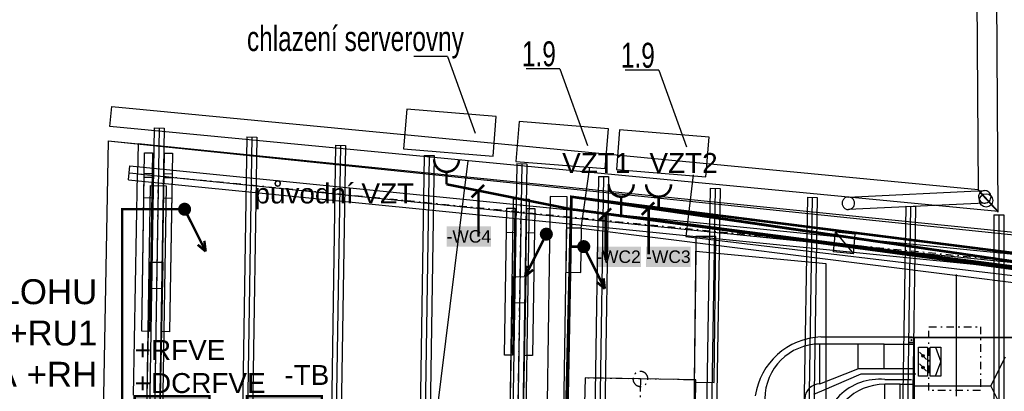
# Model space of a CAD drawing. Extents: x -12025 to 39812, y -28775 to 12.
# Tile 5 of 11: x 10848 to 20714, y -13826 to -10100. Entities that reach past the tile are written whole.
import ezdxf
from ezdxf.enums import TextEntityAlignment as Align

# ---------------------------------------------------------------- set-up
doc = ezdxf.new("R2010")
doc.units = 0
doc.header["$MEASUREMENT"] = 0
for name, pattern in [('Telekomunikacni vodic', [9.25, 3, -0.75, 3, -0.75, 0.125, -0.75, 0.125, -0.75]), ('Čerchovaná M', [225, 125, -42.5, 15, -42.5]), ('Čerchovaná S', [175, 75, -42.5, 15, -42.5])]:
    doc.linetypes.add(name, pattern=pattern)
for name, color, linetype in [('0 (Pozadí)', 254, 'Continuous'), ('OÚ Dukovany FVE', 38, 'Continuous'), ('OÚ Dukovany internet + tv + data', 192, 'Continuous'), ('OÚ Dukovany půdorys podklad půda', 7, 'Continuous'), ('OÚ Dukovany půdorys podklad půda staré umístění VZT', 7, 'Continuous'), ('OÚ Dukovany zásuvky', 92, 'Continuous'), ('Zakladni', 7, 'Continuous')]:
    doc.layers.add(name, color=color, linetype=linetype)
doc.styles.add('Arial', font='txt')
doc.styles.add('Arial_B', font='txt')

# ---------------------------------------------------------------- blocks, each defined once
blk = doc.blocks.new('Zásuvka (2)')
at = {"color": 0, "linetype": 'Continuous', "const_width": 25}
for points in [[(0, -125, -0.414214), (-125, 0)], [(125, 0, -0.414214), (0, -125)]]:
    blk.add_lwpolyline(points, format="xyb", dxfattribs=at)
blk.add_lwpolyline([(0, -250), (0, -125)], dxfattribs=at)
at = {"color": 0, "linetype": 'Continuous', "style": 'Arial'}
blk.add_text('VZT1', height=200, dxfattribs=at).set_placement((-250, 113.5), align=Align.CENTER)
blk = doc.blocks.new('Zásuvka (4)')
at = {"color": 0, "linetype": 'Continuous', "const_width": 25}
for points in [[(0, -125, -0.414214), (-125, 0)], [(125, 0, -0.414214), (0, -125)]]:
    blk.add_lwpolyline(points, format="xyb", dxfattribs=at)
blk.add_lwpolyline([(0, -250), (0, -125)], dxfattribs=at)
at = {"color": 0, "linetype": 'Continuous', "style": 'Arial'}
blk.add_text('původní VZT', height=200, dxfattribs=at).set_placement((-1125, -441.9), align=Align.CENTER)
blk = doc.blocks.new('Zásuvka (5)')
at = {"color": 0, "linetype": 'Continuous', "const_width": 25}
for points in [[(0, -125, -0.414214), (-125, 0)], [(125, 0, -0.414214), (0, -125)]]:
    blk.add_lwpolyline(points, format="xyb", dxfattribs=at)
blk.add_lwpolyline([(0, -250), (0, -125)], dxfattribs=at)
at = {"color": 0, "linetype": 'Continuous', "style": 'Arial'}
blk.add_text('VZT2', height=200, dxfattribs=at).set_placement((250, 113.5), align=Align.CENTER)
blk = doc.blocks.new('Rozvadeč (4)')
at = {"color": 0, "linetype": 'Continuous', "const_width": 25}
for points in [[(0, 0), (750, 0), (750, -250), (0, -250)], [(97.2, -93.8), (666.7, -93.8), (666.7, -156.2), (97.2, -156.2)]]:
    blk.add_lwpolyline(points, close=True, dxfattribs=at)
at = {"color": 0, "linetype": 'Continuous'}
blk.add_solid([(97.2, -93.8), (666.7, -93.8), (97.2, -156.2), (666.7, -156.2)], dxfattribs=at)
at = {"layer": '0 (Pozadí)', "linetype": 'Continuous'}
blk.add_solid([(0, 0), (750, 0), (0, -250), (750, -250)], dxfattribs=at)
at = {"color": 0, "linetype": 'Continuous', "style": 'Arial'}
blk.add_text('-TB', height=200, dxfattribs=at).set_placement((375, 113.5))
blk = doc.blocks.new('Stoupací vedení směrem nahoru (3)')
at = {"color": 0, "linetype": 'Continuous'}
for points, const_width in [([(0, 52.8, 0.414214), (-52.8, 0)], 25), ([(-52.8, 0, 0.414214), (0, -52.8)], 25), ([(0, 26.4, 0.414214), (-26.4, 0)], 52.8), ([(-26.4, 0, 0.414214), (0, -26.4)], 52.8), ([(26.4, 0, 0.414214), (0, 26.4)], 52.8), ([(0, -26.4, 0.414214), (26.4, 0)], 52.8), ([(52.8, 0, 0.414214), (0, 52.8)], 25), ([(0, -52.8, 0.414214), (52.8, 0)], 25)]:
    blk.add_lwpolyline(points, format="xyb", dxfattribs=dict(at, const_width=const_width))
at = {"color": 0, "linetype": 'Continuous', "const_width": 25}
for points in [[(211.1, -422.2), (0, 0)], [(211.1, -422.2), (131.9, -356.3)], [(211.1, -422.2), (197.9, -316.7)]]:
    blk.add_lwpolyline(points, dxfattribs=at)
blk = doc.blocks.new('Stoupací vedení směrem nahoru (2)')
at = {"color": 0, "linetype": 'Continuous', "const_width": 25}
for points in [[(-211.1, -422.2), (0, 0)], [(-211.1, -422.2), (-197.9, -316.7)], [(-211.1, -422.2), (-131.9, -356.3)]]:
    blk.add_lwpolyline(points, dxfattribs=at)
at = {"color": 0, "linetype": 'Continuous'}
for points, const_width in [([(0, 52.8, 0.414214), (-52.8, 0)], 25), ([(-52.8, 0, 0.414214), (0, -52.8)], 25), ([(0, 26.4, 0.414214), (-26.4, 0)], 52.8), ([(-26.4, 0, 0.414214), (0, -26.4)], 52.8), ([(26.4, 0, 0.414214), (0, 26.4)], 52.8), ([(0, -26.4, 0.414214), (26.4, 0)], 52.8), ([(52.8, 0, 0.414214), (0, 52.8)], 25), ([(0, -52.8, 0.414214), (52.8, 0)], 25)]:
    blk.add_lwpolyline(points, format="xyb", dxfattribs=dict(at, const_width=const_width))
blk = doc.blocks.new('Rozvadeč (5)')
at = {"color": 0, "linetype": 'Continuous', "const_width": 25}
for points in [[(0, 0), (-750, 0), (-750, 250), (0, 250)], [(-97.2, 93.8), (-666.7, 93.8), (-666.7, 156.2), (-97.2, 156.2)]]:
    blk.add_lwpolyline(points, close=True, dxfattribs=at)
at = {"color": 0, "linetype": 'Continuous'}
blk.add_solid([(-97.2, 93.8), (-666.7, 93.8), (-97.2, 156.2), (-666.7, 156.2)], dxfattribs=at)
at = {"layer": '0 (Pozadí)', "linetype": 'Continuous'}
blk.add_solid([(0, 0), (-750, 0), (0, 250), (-750, 250)], dxfattribs=at)
at = {"color": 0, "linetype": 'Continuous', "style": 'Arial'}
for s, p in [('+RFVE', (-750, 613.5)), ('+DCRFVE', (-750, 282.3))]:
    blk.add_text(s, height=200, dxfattribs=at).set_placement(p)
blk = doc.blocks.new('(10)')
at = {"color": 7, "linetype": 'Continuous', "const_width": 25}
for points in [[(0, 520), (-125, 395)], [(-55, 460), (-55, 0)]]:
    blk.add_lwpolyline(points, dxfattribs=at)
at = {"layer": '0 (Pozadí)', "linetype": 'Continuous'}
blk.add_solid([(-375.7, 105), (71.3, 105), (-375.7, -98.5), (71.3, -98.5)], dxfattribs=at)
at = {"color": 7, "linetype": 'Continuous', "style": 'Arial_B'}
blk.add_text('-WC4', height=125, dxfattribs=at).set_placement((-375.7, -58.5))
blk = doc.blocks.new('(11)')
at = {"color": 7, "linetype": 'Continuous', "const_width": 25}
for points in [[(0, 520), (-125, 395)], [(-55, 460), (-55, 0)]]:
    blk.add_lwpolyline(points, dxfattribs=at)
at = {"layer": '0 (Pozadí)', "linetype": 'Continuous'}
blk.add_solid([(-150, 135), (297, 135), (-150, -68.5), (297, -68.5)], dxfattribs=at)
at = {"color": 7, "linetype": 'Continuous', "style": 'Arial_B'}
blk.add_text('-WC2', height=125, dxfattribs=at).set_placement((-150, -28.5))
blk = doc.blocks.new('(12)')
at = {"color": 7, "linetype": 'Continuous', "const_width": 25}
for points in [[(0, 520), (-125, 395)], [(-55, 460), (-55, 0)]]:
    blk.add_lwpolyline(points, dxfattribs=at)
at = {"layer": '0 (Pozadí)', "linetype": 'Continuous'}
blk.add_solid([(-80.7, 76.5), (366.3, 76.5), (-80.7, -127), (366.3, -127)], dxfattribs=at)
at = {"color": 7, "linetype": 'Continuous', "style": 'Arial_B'}
blk.add_text('-WC3', height=125, dxfattribs=at).set_placement((-80.7, -87))

msp = doc.modelspace()

# ---------------------------------------------------------------- linework, layer by layer
at = {"layer": 'OÚ Dukovany internet + tv + data', "linetype": 'Telekomunikacni vodic', "ltscale": 100, "const_width": 25}
for points in [[(31125, -9302.8), (31125, -13750), (16375, -11875), (16250, -17218.8), (16250, -18500), (14625, -18500), (14625, -18250)], [(21125, -12822.2), (21125, -12569.9), (16375, -11875), (16250, -17218.8), (16250, -18500), (14625, -18500), (14625, -18250)], [(25000, -13322.2), (25000, -13034.1), (21500, -12625), (16375, -11875), (16250, -17218.8), (16250, -18500), (14625, -18500), (14625, -18250)], [(12447.2, -12000), (11875, -12000), (11875, -18375), (14625, -18375), (14625, -18250)], [(16447.2, -12375), (16366.3, -12375), (16250, -17218.8), (16252.2, -18500), (14625, -18500), (14625, -18250)]]:
    msp.add_lwpolyline(points, dxfattribs=at)
at = {"layer": 'OÚ Dukovany půdorys podklad půda', "color": 9, "linetype": 'Continuous'}
for p, q in [((20395.4, -2174.2), (20450.9, -11811.5)), ((20652.2, -12030.1), (20596.6, -2390.1)), ((11751, -11170.3), (11770, -10971.2)), ((11770, -10971.2), (20450.9, -11802.9)), ((20653.9, -12023.2), (11751, -11170.3)), ((12195.1, -11184.1), (12102.1, -17058.3)), ((12195.1, -11184.1), (12102.1, -17058.3)), ((12245.1, -11184.9), (12152, -17059.1)), ((12195.1, -11184.1), (12295.1, -11185.7)), ((12195.1, -11184.1), (12295.1, -11185.7)), ((12295.1, -11185.7), (12202, -17059.9)), ((12295.1, -11185.7), (12202, -17059.9)), ((13125.3, -11274.6), (13033.8, -17055.9)), ((13125.3, -11274.6), (13033.8, -17055.9)), ((13175.3, -11275.4), (13083.8, -17056.6)), ((13125.3, -11274.6), (13225.3, -11276.2)), ((13125.3, -11274.6), (13225.3, -11276.2)), ((13225.3, -11276.2), (13133.7, -17057.4)), ((13225.3, -11276.2), (13133.7, -17057.4)), ((12069.9, -13223.3), (12099.4, -11434.7)), ((12099.4, -11434.7), (12179.4, -11436)), ((12179.4, -11436), (12149.9, -13224.7)), ((12269.9, -13226.6), (12299.4, -11438)), ((12299.4, -11438), (12379.4, -11439.3)), ((12379.4, -11439.3), (12349.9, -13228)), ((14013.2, -11358.8), (13922.9, -17056.9)), ((14013.2, -11358.8), (13922.9, -17056.9)), ((14063.2, -11359.6), (13972.9, -17057.6)), ((14013.2, -11358.8), (14113.2, -11360.4)), ((14013.2, -11358.8), (14113.2, -11360.4)), ((14113.2, -11360.4), (14022.9, -17058.4)), ((14113.2, -11360.4), (14022.9, -17058.4)), ((14902, -11461.3), (14813.4, -17057.3)), ((14902, -11461.3), (14813.4, -17057.3)), ((14952, -11462.1), (14863.4, -17058.1)), ((14902, -11461.3), (15002, -11462.9)), ((14902, -11461.3), (15002, -11462.9)), ((15002, -11462.9), (14913.4, -17058.9)), ((15002, -11462.9), (14913.4, -17058.9)), ((15830.2, -11541.9), (15742.9, -17051.9)), ((15830.2, -11541.9), (15742.9, -17051.9)), ((15880.2, -11542.7), (15792.9, -17052.7)), ((15830.2, -11541.9), (15930.2, -11543.5)), ((15830.2, -11541.9), (15930.2, -11543.5)), ((15930.2, -11543.5), (15842.9, -17053.5)), ((15930.2, -11543.5), (15842.9, -17053.5)), ((11936.7, -11705), (11950.6, -11565.7)), ((11950.6, -11565.7), (21526.6, -12520.9)), ((12069.9, -13223.3), (12096, -11639.8)), ((12096, -11639.8), (12176, -11641.1)), ((12176, -11641.1), (12149.9, -13224.7)), ((11936.7, -11705), (21528.2, -12661.8)), ((12175.3, -11682.4), (12095.3, -11681.1)), ((12269.9, -13226.6), (12296, -11643.1)), ((12375.3, -11685.7), (12295.3, -11684.3)), ((12296, -11643.1), (12376, -11644.4)), ((12376, -11644.4), (12349.9, -13228)), ((16649.2, -11671.3), (16564, -17051.3)), ((16649.2, -11671.3), (16564, -17051.3)), ((16699.2, -11672.1), (16614, -17052.1)), ((16649.2, -11671.3), (16749.2, -11672.9)), ((16649.2, -11671.3), (16749.2, -11672.9)), ((16749.2, -11672.9), (16664, -17052.9)), ((16749.2, -11672.9), (16664, -17052.9)), ((12154.5, -11763.5), (12014.5, -20762.4)), ((12154.5, -11763.5), (12314.4, -11766)), ((12314.4, -11766), (12174.4, -20764.9)), ((17766.6, -11789.4), (17683, -17067.6)), ((17766.6, -11789.4), (17683, -17067.6)), ((17816.6, -11790.2), (17733, -17068.3)), ((17766.6, -11789.4), (17866.6, -11791)), ((17766.6, -11789.4), (17866.6, -11791)), ((17866.6, -11791), (17783, -17069.1)), ((17866.6, -11791), (17783, -17069.1)), ((20450.9, -11802.9), (20653.9, -12023.2)), ((20450.9, -11811.5), (20652.2, -12030.1)), ((12171.9, -11887.5), (12091.9, -11886.2)), ((12371.9, -11890.8), (12291.9, -11889.5)), ((15791.5, -11896.2), (15651.5, -20895.1)), ((15791.5, -11896.2), (15951.5, -11898.7)), ((15951.5, -11898.7), (15811.5, -20897.6)), ((18740.6, -11879.2), (18658.5, -17059.5)), ((18740.6, -11879.2), (18658.5, -17059.5)), ((18790.5, -11880), (18708.5, -17060.3)), ((18740.6, -11879.2), (18840.5, -11880.8)), ((18740.6, -11879.2), (18840.5, -11880.8)), ((18840.5, -11880.8), (18758.5, -17061.1)), ((18840.5, -11880.8), (18758.5, -17061.1)), ((15706.4, -13463.3), (15730.7, -11987.7)), ((15730.7, -11987.7), (15810.7, -11989)), ((15810.7, -11989), (15786.4, -13464.7)), ((15906.3, -13466.6), (15930.7, -11991)), ((15930.7, -11991), (16010.7, -11992.3)), ((16010.7, -11992.3), (15986.3, -13468)), ((19725.9, -11969.7), (19645.3, -17060.2)), ((19725.9, -11969.7), (19645.3, -17060.2)), ((19775.9, -11970.5), (19695.3, -17061)), ((19725.9, -11969.7), (19825.9, -11971.2)), ((19725.9, -11969.7), (19825.9, -11971.2)), ((19825.9, -11971.2), (19745.3, -17061.8)), ((19825.9, -11971.2), (19745.3, -17061.8)), ((20608.2, -12056), (20608.2, -17061.6)), ((20608.2, -12056), (20708.2, -12056)), ((20608.2, -12056), (20608.2, -17061.6)), ((20608.2, -12056), (20708.2, -12056)), ((20658.2, -12056), (20658.2, -17061.6)), ((20708.2, -12056), (20708.2, -17061.6)), ((20708.2, -12119.4), (20708.2, -17125)), ((15806.6, -12235.4), (15726.6, -12234)), ((16006.6, -12238.7), (15926.6, -12237.3)), ((12109.3, -14728.7), (12152.6, -12529.1)), ((12152.6, -12529.1), (12282.5, -12531.7)), ((12282.5, -12531.7), (12239.3, -14731.2)), ((15746.2, -14873.4), (15789.4, -12673.8)), ((15789.4, -12673.8), (15919.4, -12676.3)), ((15919.4, -12676.3), (15876.2, -14875.9)), ((12277.3, -12796.7), (12147.4, -12794.1)), ((15914.2, -12941.4), (15784.2, -12938.8)), ((12149.9, -13224.7), (12069.9, -13223.3)), ((12149.9, -13224.7), (12069.9, -13223.3)), ((12149.9, -13224.7), (12069.9, -13223.3)), ((12149.9, -13224.7), (12069.9, -13223.3)), ((12349.9, -13228), (12269.9, -13226.6)), ((12349.9, -13228), (12269.9, -13226.6)), ((12349.9, -13228), (12269.9, -13226.6)), ((12349.9, -13228), (12269.9, -13226.6)), ((15786.4, -13464.7), (15706.4, -13463.3)), ((15786.4, -13464.7), (15706.4, -13463.3)), ((15986.3, -13468), (15906.3, -13466.6)), ((15986.3, -13468), (15906.3, -13466.6))]:
    msp.add_line(p, q, dxfattribs=at)
at = {"layer": 'OÚ Dukovany půdorys podklad půda', "color": 1, "linetype": 'Continuous'}
for p, q in [((15134.8, -10467.5), (14798.3, -10467.5)), ((15134.8, -10467.5), (15412.8, -11236)), ((16259.8, -10592.5), (15923.3, -10592.5)), ((16259.8, -10592.5), (16537.8, -11361)), ((17251.3, -10607), (16914.8, -10607)), ((17251.3, -10607), (17529.3, -11375.5))]:
    msp.add_line(p, q, dxfattribs=at)
at = {"layer": 'OÚ Dukovany půdorys podklad půda', "color": 6, "linetype": 'Continuous'}
for p, q in [((14726.2, -10996.1), (14694, -11394.8)), ((15623.3, -11068.7), (14726.2, -10996.1)), ((15591, -11467.4), (15623.3, -11068.7)), ((15851.2, -11121.1), (15819, -11519.8)), ((16748.3, -11193.7), (15851.2, -11121.1)), ((16716, -11592.4), (16748.3, -11193.7)), ((16858.7, -11204.6), (16826.5, -11603.3)), ((17755.8, -11277.2), (16858.7, -11204.6)), ((17723.5, -11675.9), (17755.8, -11277.2)), ((14694, -11394.8), (15591, -11467.4)), ((15819, -11519.8), (16716, -11592.4)), ((16826.5, -11603.3), (17723.5, -11675.9))]:
    msp.add_line(p, q, dxfattribs=at)
at = {"layer": 'OÚ Dukovany půdorys podklad půda', "color": 7, "linetype": 'Continuous'}
for p, q in [((11733.9, -11313.7), (11635.3, -16911.9)), ((11733.9, -11313.7), (12033.4, -11344.1)), ((11733.9, -11313.7), (21015.5, -12278.5)), ((12033.4, -11344.1), (12028.1, -11645.1)), ((12033.4, -11344.1), (12028.1, -11645.1)), ((12033.4, -11344.1), (12028.1, -11645.1)), ((21015.1, -12254.1), (12033.4, -11344.1)), ((21015.1, -12254.1), (12033.4, -11344.1)), ((11989, -13863.6), (12028.1, -11645.1)), ((12028.1, -11645.1), (21019.1, -12556.1)), ((12028.1, -11645.1), (21019.1, -12556.1)), ((19148.5, -11877.7), (20515.8, -11813.5)), ((19148.5, -11877.7), (20515.8, -11813.5)), ((19148.5, -11877.7), (20515.8, -11813.5)), ((19148.5, -11877.7), (20515.8, -11813.5)), ((16162.6, -11871.6), (16132.5, -13936.5)), ((16332.6, -11874.1), (16162.6, -11871.6)), ((16269, -16236.4), (16332.6, -11874.1)), ((20521.6, -11938.4), (19154.3, -12002.6)), ((20521.6, -11938.4), (19154.3, -12002.6)), ((20521.6, -11938.4), (19154.3, -12002.6)), ((20521.6, -11938.4), (19154.3, -12002.6)), ((16328, -12188.4), (16321.5, -12631.8)), ((16478, -12190.6), (16328, -12188.4)), ((16471.5, -12634), (16478, -12190.6)), ((19003.7, -12426.4), (19023.5, -12229)), ((19023.5, -12229), (19202.5, -12448.7)), ((19220.8, -12249.6), (19023.5, -12229)), ((19023.5, -12229), (19202.5, -12448.7)), ((17623.9, -12272.3), (17607.4, -13734.6)), ((17623.9, -12272.3), (17607.4, -13734.6)), ((17823.9, -12274.6), (17623.9, -12272.3)), ((17807.4, -13736.9), (17823.9, -12274.6)), ((17807.4, -13736.9), (17823.9, -12274.6)), ((19202.5, -12448.7), (19220.8, -12249.6)), ((17622.2, -12424.3), (17575.9, -16428.8)), ((18928.9, -12547.4), (17622.2, -12424.3)), ((19202.5, -12448.7), (19003.7, -12426.4)), ((18928.9, -16428.8), (18928.9, -12547.4)), ((16321.5, -12631.8), (16471.5, -12634)), ((16513.2, -13691.8), (16508.6, -13950.7)), ((17623, -13711.3), (16513.2, -13691.8)), ((17618.4, -13970.3), (17623, -13711.3)), ((17607.4, -13734.6), (17807.4, -13736.9))]:
    msp.add_line(p, q, dxfattribs=at)
at = {"layer": 'OÚ Dukovany půdorys podklad půda', "color": 5, "linetype": 'Continuous'}
for p, q in [((15339.5, -11514.2), (15000, -14250)), ((16558.5, -11579.6), (16469.1, -12190.5)), ((17595, -11655.6), (17522.6, -12271.9)), ((16469.1, -12190.5), (30875, -14000)), ((17522.6, -12271.9), (21610.9, -12759.7))]:
    msp.add_line(p, q, dxfattribs=at)
at = {"layer": 'OÚ Dukovany půdorys podklad půda', "color": 9, "linetype": 'Čerchovaná S'}
for p, q in [((11943.6, -11635.3), (31532.2, -13589.4)), ((12234.5, -11764.7), (12094.4, -20763.6)), ((15871.5, -11897.5), (15731.5, -20896.4))]:
    msp.add_line(p, q, dxfattribs=at)
at = {"layer": 'OÚ Dukovany půdorys podklad půda', "color": 7, "linetype": 'Čerchovaná M'}
for p, q in [((16513.2, -13691.8), (16508.6, -13950.7)), ((17623, -13711.3), (16513.2, -13691.8)), ((17068.1, -13701.5), (17063.5, -13960.5)), ((17068.1, -13701.5), (17063.5, -13960.5)), ((17618.4, -13970.3), (17623, -13711.3))]:
    msp.add_line(p, q, dxfattribs=at)
at = {"layer": 'OÚ Dukovany půdorys podklad půda', "color": 7, "linetype": 'Continuous'}
for points in [[(20515.8, -11813.5, 0.414214), (20456.3, -11878.9)], [(20515.8, -11813.5, 0.414214), (20456.3, -11878.9)], [(20515.8, -11813.5, 0.414214), (20456.3, -11878.9)], [(20515.8, -11813.5, 0.414214), (20456.3, -11878.9)], [(20515.8, -11813.5, 0.414214), (20456.3, -11878.9)], [(20515.8, -11813.5, 0.414214), (20456.3, -11878.9)], [(20581.1, -11873, 0.414214), (20515.8, -11813.5)], [(20581.1, -11873, 0.414214), (20515.8, -11813.5)], [(20581.1, -11873, 0.414214), (20515.8, -11813.5)], [(20581.1, -11873, 0.414214), (20515.8, -11813.5)], [(20581.1, -11873, 0.414214), (20515.8, -11813.5)], [(20581.1, -11873, 0.414214), (20515.8, -11813.5)], [(19213.8, -11937.2, 0.414214), (19148.5, -11877.7)], [(19213.8, -11937.2, 0.414214), (19148.5, -11877.7)], [(19213.8, -11937.2, 0.414214), (19148.5, -11877.7)], [(19213.8, -11937.2, 0.414214), (19148.5, -11877.7)], [(19213.8, -11937.2, 0.414214), (19148.5, -11877.7)], [(19213.8, -11937.2, 0.414214), (19148.5, -11877.7)], [(19154.3, -12002.6, 0.414214), (19213.8, -11937.2)], [(19154.3, -12002.6, 0.414214), (19213.8, -11937.2)], [(19154.3, -12002.6, 0.414214), (19213.8, -11937.2)], [(19154.3, -12002.6, 0.414214), (19213.8, -11937.2)], [(19154.3, -12002.6, 0.414214), (19213.8, -11937.2)], [(19154.3, -12002.6, 0.414214), (19213.8, -11937.2)], [(20456.3, -11878.9, 0.414214), (20521.6, -11938.4)], [(20456.3, -11878.9, 0.414214), (20521.6, -11938.4)], [(20456.3, -11878.9, 0.414214), (20521.6, -11938.4)], [(20456.3, -11878.9, 0.414214), (20521.6, -11938.4)], [(20456.3, -11878.9, 0.414214), (20521.6, -11938.4)], [(20456.3, -11878.9, 0.414214), (20521.6, -11938.4)], [(20521.6, -11938.4, 0.414214), (20581.1, -11873)], [(20521.6, -11938.4, 0.414214), (20581.1, -11873)], [(20521.6, -11938.4, 0.414214), (20581.1, -11873)], [(20521.6, -11938.4, 0.414214), (20581.1, -11873)], [(20521.6, -11938.4, 0.414214), (20581.1, -11873)], [(20521.6, -11938.4, 0.414214), (20581.1, -11873)]]:
    msp.add_lwpolyline(points, format="xyb", dxfattribs=at)
at = {"layer": 'OÚ Dukovany půdorys podklad půda', "color": 7, "linetype": 'Continuous', "flags": 128}
for points in [[(19095.9, -11911.5), (19092.4, -11919.2), (19090.1, -11927.1), (19088.9, -11935.1), (19088.7, -11943.1), (19089.6, -11951), (19091.6, -11958.9), (19094.7, -11966.5), (19098.8, -11973.9), (19098.8, -11973.9)], [(19095.9, -11911.5), (19092.4, -11919.2), (19090.1, -11927.1), (19088.9, -11935.1), (19088.7, -11943.1), (19089.6, -11951), (19091.6, -11958.9), (19094.7, -11966.5), (19098.8, -11973.9), (19098.8, -11973.9)], [(19095.9, -11911.5), (19092.4, -11919.2), (19090.1, -11927.1), (19088.9, -11935.1), (19088.7, -11943.1), (19089.6, -11951), (19091.6, -11958.9), (19094.7, -11966.5), (19098.8, -11973.9), (19098.8, -11973.9)], [(19095.9, -11911.5), (19092.4, -11919.2), (19090.1, -11927.1), (19088.9, -11935.1), (19088.7, -11943.1), (19089.6, -11951), (19091.6, -11958.9), (19094.7, -11966.5), (19098.8, -11973.9), (19098.8, -11973.9)], [(19095.9, -11911.5), (19092.4, -11919.2), (19090.1, -11927.1), (19088.9, -11935.1), (19088.7, -11943.1), (19089.6, -11951), (19091.6, -11958.9), (19094.7, -11966.5), (19098.8, -11973.9), (19098.8, -11973.9)], [(19095.9, -11911.5), (19092.4, -11919.2), (19090.1, -11927.1), (19088.9, -11935.1), (19088.7, -11943.1), (19089.6, -11951), (19091.6, -11958.9), (19094.7, -11966.5), (19098.8, -11973.9), (19098.8, -11973.9)], [(19148.5, -11877.7), (19140, -11878.6), (19132, -11880.6), (19124.5, -11883.5), (19117.5, -11887.3), (19111.1, -11892.1), (19105.3, -11897.7), (19100.2, -11904.2), (19095.9, -11911.5), (19095.9, -11911.5)], [(19148.5, -11877.7), (19140, -11878.6), (19132, -11880.6), (19124.5, -11883.5), (19117.5, -11887.3), (19111.1, -11892.1), (19105.3, -11897.7), (19100.2, -11904.2), (19095.9, -11911.5), (19095.9, -11911.5)], [(19148.5, -11877.7), (19140, -11878.6), (19132, -11880.6), (19124.5, -11883.5), (19117.5, -11887.3), (19111.1, -11892.1), (19105.3, -11897.7), (19100.2, -11904.2), (19095.9, -11911.5), (19095.9, -11911.5)], [(19148.5, -11877.7), (19140, -11878.6), (19132, -11880.6), (19124.5, -11883.5), (19117.5, -11887.3), (19111.1, -11892.1), (19105.3, -11897.7), (19100.2, -11904.2), (19095.9, -11911.5), (19095.9, -11911.5)], [(19148.5, -11877.7), (19140, -11878.6), (19132, -11880.6), (19124.5, -11883.5), (19117.5, -11887.3), (19111.1, -11892.1), (19105.3, -11897.7), (19100.2, -11904.2), (19095.9, -11911.5), (19095.9, -11911.5)], [(19148.5, -11877.7), (19140, -11878.6), (19132, -11880.6), (19124.5, -11883.5), (19117.5, -11887.3), (19111.1, -11892.1), (19105.3, -11897.7), (19100.2, -11904.2), (19095.9, -11911.5), (19095.9, -11911.5)], [(19098.8, -11973.9), (19103.8, -11980.7), (19109.5, -11986.7), (19115.8, -11991.8), (19122.6, -11995.9), (19129.9, -11999.1), (19137.7, -12001.3), (19145.8, -12002.5), (19154.3, -12002.6), (19154.3, -12002.6)], [(19098.8, -11973.9), (19103.8, -11980.7), (19109.5, -11986.7), (19115.8, -11991.8), (19122.6, -11995.9), (19129.9, -11999.1), (19137.7, -12001.3), (19145.8, -12002.5), (19154.3, -12002.6), (19154.3, -12002.6)], [(19098.8, -11973.9), (19103.8, -11980.7), (19109.5, -11986.7), (19115.8, -11991.8), (19122.6, -11995.9), (19129.9, -11999.1), (19137.7, -12001.3), (19145.8, -12002.5), (19154.3, -12002.6), (19154.3, -12002.6)], [(19098.8, -11973.9), (19103.8, -11980.7), (19109.5, -11986.7), (19115.8, -11991.8), (19122.6, -11995.9), (19129.9, -11999.1), (19137.7, -12001.3), (19145.8, -12002.5), (19154.3, -12002.6), (19154.3, -12002.6)], [(19098.8, -11973.9), (19103.8, -11980.7), (19109.5, -11986.7), (19115.8, -11991.8), (19122.6, -11995.9), (19129.9, -11999.1), (19137.7, -12001.3), (19145.8, -12002.5), (19154.3, -12002.6), (19154.3, -12002.6)], [(19098.8, -11973.9), (19103.8, -11980.7), (19109.5, -11986.7), (19115.8, -11991.8), (19122.6, -11995.9), (19129.9, -11999.1), (19137.7, -12001.3), (19145.8, -12002.5), (19154.3, -12002.6), (19154.3, -12002.6)]]:
    msp.add_lwpolyline(points, dxfattribs=at)
at = {"layer": 'OÚ Dukovany půdorys podklad půda', "color": 7, "linetype": 'Continuous'}
msp.add_circle((20531.8, -11911.9), 66.9, dxfattribs=at)
at = {"layer": 'OÚ Dukovany půdorys podklad půda', "color": 7, "linetype": 'Čerchovaná M'}
for start, end in [(0, 180), (0, 180), (-180, 0), (-180, 0)]:
    msp.add_arc((17068.1, -13701.5), 75, start, end, dxfattribs=at)
at = {"layer": 'OÚ Dukovany půdorys podklad půda staré umístění VZT', "color": 5, "linetype": 'Continuous'}
for p, q in [((20233.8, -13874.3), (20233.8, -12652.8)), ((19509.6, -13351.5), (18865, -13351.5)), ((18865, -13751.5), (18865, -13351.5)), ((19247.7, -13351.5), (19247.7, -13601.5)), ((18865, -13751.5), (19247.7, -13601.5)), ((19509.6, -13601.5), (19247.7, -13601.5))]:
    msp.add_line(p, q, dxfattribs=at)
at = {"layer": 'OÚ Dukovany půdorys podklad půda staré umístění VZT', "color": 7, "linetype": 'Čerchovaná S'}
for p, q in [((19959.6, -13179), (20474.2, -13179)), ((19959.6, -13818.4), (19959.6, -13179)), ((20474.2, -13179), (20474.2, -13818.4)), ((20474.2, -13818.4), (19959.6, -13818.4))]:
    msp.add_line(p, q, dxfattribs=at)
at = {"layer": 'OÚ Dukovany půdorys podklad půda staré umístění VZT', "color": 1, "linetype": 'Continuous'}
for p, q in [((18876.6, -13280.5), (19792.5, -13280.5)), ((19276, -13652.1), (18883.5, -13824.1)), ((19826.9, -13652.1), (19276, -13652.1)), ((19516.1, -13706.9), (19783.5, -13706.9)), ((18883.5, -13824.1), (18800.9, -13858.5))]:
    msp.add_line(p, q, dxfattribs=at)
at = {"layer": 'OÚ Dukovany půdorys podklad půda staré umístění VZT', "color": 6, "linetype": 'Continuous'}
for p, q in [((19758.6, -13286.5), (19796.6, -13286.5)), ((19808.6, -13286.5), (19758.6, -13286.5)), ((19796.6, -13286.5), (19808.6, -13286.5)), ((19808.6, -13286.5), (19808.6, -13286.5)), ((19758.6, -13336.5), (19796.6, -13336.5)), ((19808.6, -13336.5), (19758.6, -13336.5)), ((19796.6, -13336.5), (19808.6, -13336.5)), ((19808.6, -13336.5), (19808.6, -13336.5)), ((20025.6, -13383.5), (20079.6, -13528.5)), ((19863.6, -13434.5), (19935.6, -13506.5)), ((20580.6, -13771.5), (20725.6, -13480.5)), ((19863.6, -13550.5), (19935.6, -13622.5)), ((20025.6, -13674.5), (20079.6, -13528.5)), ((19669.6, -13754.5), (19515.5, -13754.5)), ((19515.5, -14154.5), (19515.5, -13754.5)), ((19809.6, -13771.5), (20580.6, -13771.5)), ((20725.6, -14062.5), (20580.6, -13771.5))]:
    msp.add_line(p, q, dxfattribs=at)
for points in [[(19808.6, -13286.5), (19808.6, -13336.5), (19758.6, -13336.5), (19758.6, -13286.5)], [(19808.6, -13336.5), (19808.6, -13336.5), (19808.6, -13286.5)], [(21609.6, -13286.5), (21609.6, -14256.5), (19809.6, -14256.5), (19809.6, -13286.5)], [(21609.6, -13286.5), (21609.6, -14256.5), (19809.6, -14256.5), (19809.6, -13286.5)], [(19809.6, -13286.5), (19809.6, -14256.5), (19809.6, -14256.5), (19809.6, -13286.5)], [(19809.6, -13286.5), (21609.6, -13286.5), (21609.6, -13286.5), (19809.6, -13286.5)], [(19944.6, -13383.5), (19944.6, -13674.5), (19854.6, -13674.5), (19854.6, -13383.5)], [(20079.6, -13383.5), (20079.6, -13674.5), (19971.6, -13674.5), (19971.6, -13383.5)], [(19809.6, -14104.5), (19669.6, -14104.5), (19669.6, -13754.5), (19809.6, -13754.5)]]:
    msp.add_lwpolyline(points, close=True, dxfattribs=at)
at = {"layer": 'OÚ Dukovany půdorys podklad půda staré umístění VZT', "color": 5, "linetype": 'Continuous'}
msp.add_lwpolyline([(19809.6, -13601.5), (19509.6, -13601.5), (19509.6, -13351.5), (19809.6, -13351.5)], close=True, dxfattribs=at)
at = {"layer": 'OÚ Dukovany půdorys podklad půda staré umístění VZT', "color": 6, "linetype": 'Continuous'}
for centre, radius in [((19783.6, -13311.5), 5), ((19899.6, -13470.5), 13), ((19899.6, -13586.5), 13)]:
    msp.add_circle(centre, radius, dxfattribs=at)
at = {"layer": 'OÚ Dukovany půdorys podklad půda staré umístění VZT', "color": 1, "linetype": 'Continuous'}
for centre, radius, start, end in [((18905.2, -13974.3), 694.4, 92.36051, 171.54696), ((19462.9, -14271.8), 567.4, 84.61651, 184.88448)]:
    msp.add_arc(centre, radius, start, end, dxfattribs=at)
at = {"layer": 'OÚ Dukovany půdorys podklad půda staré umístění VZT', "color": 5, "linetype": 'Continuous'}
for radius in [550, 150]:
    msp.add_arc((18865, -13901.5), radius, 90, 180, dxfattribs=at)
at = {"layer": 'OÚ Dukovany půdorys podklad půda staré umístění VZT', "color": 6, "linetype": 'Continuous'}
msp.add_arc((19515.5, -14304.5), 550, 90, 180, dxfattribs=at)
at = {"layer": 'OÚ Dukovany zásuvky', "linetype": 'Continuous', "const_width": 25}
for points in [[(25625, -3250), (21375, -3000), (21500, -12625), (17250, -12000)], [(15125, -11750), (16375, -12000)], [(17250, -12000), (16375, -11875), (16375, -12000)], [(26125, -13375), (26125, -13265.6), (16375, -12000), (16252.2, -18500), (14625, -18500), (14625, -18250)], [(16000, -18322.2), (16000, -17375), (16250, -17375), (16375, -12000), (21000, -12625), (31000, -13875), (31000, -16500)], [(16875, -12000), (16875, -12081.1)]]:
    msp.add_lwpolyline(points, dxfattribs=at)

# ---------------------------------------------------------------- block references
at = {"layer": 'OÚ Dukovany FVE', "linetype": 'Continuous'}
for name, p in [('Rozvadeč (5)', (12750, -14125)), ('Rozvadeč (4)', (13125, -13875))]:
    msp.add_blockref(name, p, dxfattribs=at)
at = {"layer": 'OÚ Dukovany internet + tv + data', "linetype": 'Continuous'}
for name, p in [('Stoupací vedení směrem nahoru (3)', (12500, -12000)), ('Stoupací vedení směrem nahoru (2)', (16125, -12250)), ('Stoupací vedení směrem nahoru (3)', (16500, -12375))]:
    msp.add_blockref(name, p, dxfattribs=at)
at = {"layer": 'OÚ Dukovany zásuvky', "linetype": 'Continuous'}
for name, p in [('Zásuvka (2)', (16875, -11750)), ('Zásuvka (5)', (17250, -11750)), ('Zásuvka (4)', (15125, -11500))]:
    msp.add_blockref(name, p, dxfattribs=at)
at = {"layer": 'Zakladni', "color": 7, "linetype": 'Continuous'}
for name, p in [('(10)', (15500.7, -12276.5)), ('(12)', (17205.7, -12451.5)), ('(11)', (16775, -12510))]:
    msp.add_blockref(name, p, dxfattribs=at)

# ---------------------------------------------------------------- texts
at = {"layer": 'OÚ Dukovany FVE', "linetype": 'Continuous', "style": 'Arial'}
for s, p in [('V PŘÍPADĚ POŽADAVKU NA ZÁLOHU', (11625, -12951.8)), ('BY SE ZÁLOHOVAL POUZE ROZVÁDĚČ +RU1', (11625, -13365.9)), ('ODKUD JSOU NAPÁJENY TKR A +RH', (11625, -13779.9))]:
    msp.add_text(s, height=250, dxfattribs=at).set_placement(p, align=Align.RIGHT)
at = {"layer": 'OÚ Dukovany půdorys podklad půda', "color": 1, "linetype": 'Continuous', "style": 'Arial', "width": 0.7}
for s, p in [('chlazení serverovny', (13125, -10414)), ('1.9', (15880.8, -10566.5)), ('1.9', (16872.3, -10581))]:
    msp.add_text(s, height=250, dxfattribs=at).set_placement(p)

doc.saveas('drawing.dxf')
